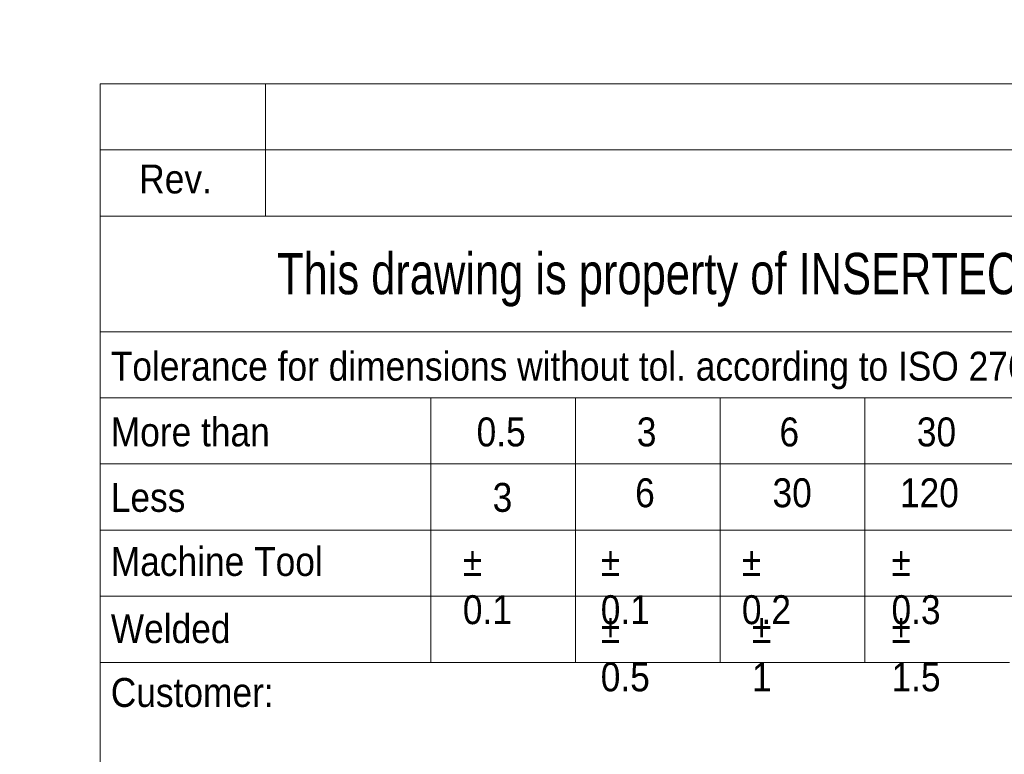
# Paper-space layout 'Hoja3' of a CAD drawing. Header units: millimetres. Extents: x 450 to 25135, y 150 to 17673.
# Tile 14 of 21: x 19384 to 21171, y 1483 to 2816. Entities that reach past the tile are written whole.
import ezdxf

# ---------------------------------------------------------------- set-up
doc = ezdxf.new("R2010")
doc.units = ezdxf.units.MM
doc.linetypes.add('SLD-Continua', pattern=[0])
doc.layers.add('COTAS', color=1, linetype='SLD-Continua')
doc.layers.add('SLD-0', color=179, linetype='SLD-Continua')
doc.styles.add('SLDTEXTSTYLE3', font='GOTHIC.TTF', dxfattribs={"width": 0.913})
doc.styles.add('SLDTEXTSTYLE4', font='ARIALN.TTF', dxfattribs={"width": 0.917722})
doc.styles.add('SLDTEXTSTYLE8', font='ARIAL.TTF', dxfattribs={"width": 0.948})
doc.dimstyles.new('SLDDIMSTYLE3', dxfattribs={"dimtxt": 105, "dimasz": 105, "dimexe": 0, "dimexo": 0.0625, "dimgap": 26.25, "dimtad": 1, "dimlfac": 0.857143, "dimrnd": 1e-09, "dimzin": 12, "dimdsep": 46, "dimtxsty": 'SLDTEXTSTYLE8', "dimsah": 1, "dimcen": 0.09, "dimadec": 0, "dimazin": 3, "dimtfac": 1, "dimtofl": 0, "dimtmove": 0, "dimatfit": 3, "dimfxl": 1, "dimfrac": 2, "dimtolj": 1, "dimtzin": 12, "dimarcsym": 0})

# ---------------------------------------------------------------- blocks, each defined once
blk = doc.blocks.new('_D_78')
at = {"layer": 'COTAS', "ltscale": 30}
for p, q in [((17762.6, 2669.7), (17762.6, 4406.9)), ((18008.5, 2811.7), (17741.4, 2657.5))]:
    blk.add_line(p, q, dxfattribs=at)
for points in [[(17762.6, 4406.9), (17746.4, 4321.2), (17778.7, 4321.2)], [(17762.6, 2669.7), (17778.7, 2755.5), (17746.4, 2755.5)]]:
    blk.add_solid(points, dxfattribs=at)
at = {"layer": 'COTAS', "ltscale": 30, "insert": (17627.2, 3317.8), "char_height": 105, "attachment_point": 1, "rotation": 90, "style": 'SLDTEXTSTYLE8'}
blk.add_mtext('2127.5', dxfattribs=at)

psp = doc.layouts.new('Hoja3')

# ---------------------------------------------------------------- linework, layer by layer
at = {"color": 7, "linetype": 'SLD-Continua', "lineweight": 18, "ltscale": 30}
for p, q in [((19530, 2700), (24930, 2700)), ((19530, 2700), (19530, 2580)), ((19830, 2700), (19830, 2460)), ((19530, 2580), (24930, 2580)), ((19530, 2580), (19530, 2460)), ((19530, 2460), (19530, 2250)), ((19530, 2460), (24930, 2460)), ((19530, 2250), (19530, 2130)), ((19530, 2250), (24930, 2250)), ((19530, 2130), (22230, 2130)), ((19530, 2130), (19530, 2010)), ((20130, 2130), (20130, 1650)), ((20392.5, 1650), (20392.5, 2130)), ((20655, 1650), (20655, 2130)), ((20917.5, 1650), (20917.5, 2130)), ((19530, 2010), (19530, 1890)), ((19530, 2010), (22230, 2010)), ((19530, 1890), (19530, 1770)), ((19530, 1890), (22230, 1890)), ((19530, 1770), (19530, 1650)), ((19530, 1770), (22230, 1770)), ((19530, 1650), (19530, 300)), ((19530, 1650), (20130, 1650)), ((20130, 1650), (20392.5, 1650)), ((20392.5, 1650), (20655, 1650)), ((20655, 1650), (20917.5, 1650)), ((20917.5, 1650), (21180, 1650))]:
    psp.add_line(p, q, dxfattribs=at)

# ---------------------------------------------------------------- texts
at = {"color": 7, "linetype": 'Continuous', "lineweight": 0, "ltscale": 30, "char_height": 52.5, "style": 'SLDTEXTSTYLE3'}
for s, insert, attachment_point in [('Rev.', (19666.763, 2553.474), 2), ('Tolerance for dimensions without tol. according to ISO 2768-mK', (19549.202, 2213.733), 1), ('More than', (19549.202, 2094.439), 1), ('0.5', (20213.141, 2094.439), 1), ('3', (20503.862, 2094.439), 1), ('6', (20762.781, 2094.439), 1), ('30', (21012.062, 2094.439), 1), ('6', (20500.86, 1984.013), 1), ('30', (20750.141, 1984.013), 1), ('120', (20981.403, 1984.013), 1), ('Less', (19549.202, 1975.643), 1), ('3', (20242.235, 1975.643), 1), ('Machine Tool', (19549.202, 1859.353), 1), ('%%p^J0.1', (20188.138, 1859.353), 1), ('%%p^J0.1', (20438.403, 1859.353), 1), ('%%p^J0.2', (20694.533, 1859.353), 1), ('%%p^J0.3', (20966.098, 1859.353), 1), ('Welded', (19549.202, 1737.459), 1), ('%%p^J0.5', (20438.403, 1737.459), 1), ('%%p^J1', (20712.774, 1737.459), 1), ('%%p^J1.5', (20966.098, 1737.459), 1), ('Customer:', (19549.202, 1621.61), 1)]:
    psp.add_mtext(s, dxfattribs=dict(at, insert=insert, attachment_point=attachment_point))
at = {"layer": 'SLD-0', "color": 7, "ltscale": 30, "insert": (22085.905, 2393.021), "char_height": 75, "attachment_point": 2, "style": 'SLDTEXTSTYLE4'}
psp.add_mtext('This drawing is property of INSERTEC. Must not be copier or transferred to third parties in any way without written authorization.', dxfattribs=at)

# ---------------------------------------------------------------- dimensions: what is measured, and where the dimension line sits
at = {"layer": 'COTAS', "ltscale": 30}
dim = psp.add_linear_dim(base=(17762.565, 4406.924), p1=(18029.729, 2823.963), p2=(19981.851, 5688.09), angle=90, dimstyle='SLDDIMSTYLE3', dxfattribs=at)
dim.commit()
dim.dimension.update_dxf_attribs({"geometry": '_D_78', "text_midpoint": (17762.565, 3538.328), "dimtype": 160})

doc.saveas('drawing.dxf')
